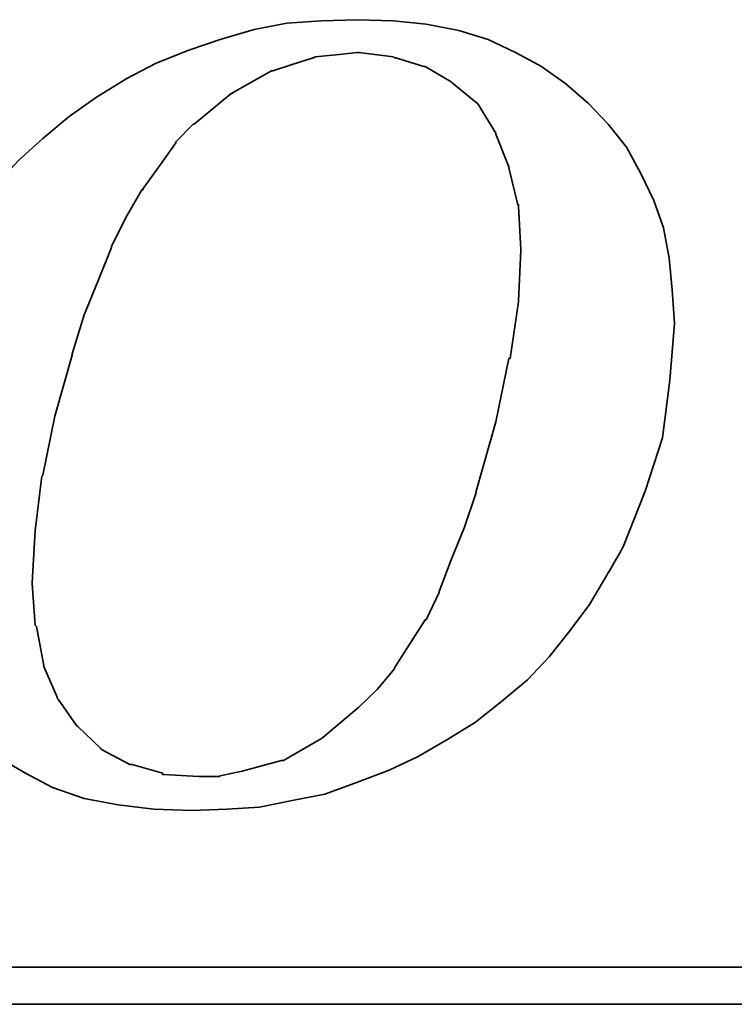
# Model space of a CAD drawing. Header units: millimetres. Extents: x 385 to 493, y 440 to 521.
# Tile 49 of 63: x 474.946 to 475.687, y 488.229 to 489.25. Entities that reach past the tile are written whole.
import ezdxf

# ---------------------------------------------------------------- set-up
doc = ezdxf.new("R2010")
doc.units = ezdxf.units.MM
doc.header["$LTSCALE"] = 0.1
doc.layers.add('layer 1', color=7, linetype='CONTINUOUS')

msp = doc.modelspace()

# ---------------------------------------------------------------- linework, layer by layer
at = {"layer": 'layer 1', "color": 0, "lineweight": 35}
for points, knots in [([(474.8796, 488.5259), (474.8796, 488.5259), (474.8998, 488.5045), (474.8998, 488.5045), (474.8998, 488.5045), (474.8998, 488.5045), (474.9247, 488.4842), (474.9247, 488.4842), (474.9247, 488.4842), (474.9247, 488.4842), (474.9517, 488.4685), (474.9517, 488.4685), (474.9517, 488.4685), (474.9517, 488.4685), (474.98, 488.4537), (474.98, 488.4537), (474.98, 488.4537), (474.98, 488.4537), (475.0127, 488.4424), (475.0127, 488.4424), (475.0127, 488.4424), (475.0127, 488.4424), (475.0478, 488.4356), (475.0478, 488.4356), (475.0478, 488.4356), (475.0478, 488.4356), (475.0851, 488.4311), (475.0851, 488.4311), (475.0851, 488.4311), (475.0851, 488.4311), (475.1245, 488.4299), (475.1245, 488.4299), (475.1245, 488.4299), (475.1245, 488.4299), (475.1607, 488.4311), (475.1607, 488.4311), (475.1607, 488.4311), (475.1607, 488.4311), (475.1945, 488.4334), (475.1945, 488.4334), (475.1945, 488.4334), (475.1945, 488.4334), (475.2284, 488.4401), (475.2284, 488.4401), (475.2284, 488.4401), (475.2284, 488.4401), (475.2623, 488.4469), (475.2623, 488.4469), (475.2623, 488.4469), (475.2623, 488.4469), (475.2962, 488.4593), (475.2962, 488.4593), (475.2962, 488.4593), (475.2962, 488.4593), (475.3289, 488.4718), (475.3289, 488.4718), (475.3289, 488.4718), (475.3289, 488.4718), (475.3584, 488.4855), (475.3584, 488.4855), (475.3584, 488.4855), (475.3584, 488.4855), (475.389, 488.5033), (475.389, 488.5033), (475.389, 488.5033), (475.389, 488.5033), (475.4184, 488.5215), (475.4184, 488.5215), (475.4184, 488.5215), (475.4184, 488.5215), (475.4454, 488.5429), (475.4454, 488.5429), (475.4454, 488.5429), (475.4454, 488.5429), (475.4724, 488.5655), (475.4724, 488.5655), (475.4724, 488.5655), (475.4724, 488.5655), (475.495, 488.5891), (475.495, 488.5891), (475.495, 488.5891), (475.495, 488.5891), (475.5165, 488.6163), (475.5165, 488.6163), (475.5165, 488.6163), (475.5165, 488.6163), (475.5368, 488.6434), (475.5368, 488.6434), (475.5368, 488.6434), (475.5368, 488.6434), (475.5549, 488.674), (475.5549, 488.674), (475.5549, 488.674), (475.5549, 488.674), (475.5718, 488.7034), (475.5718, 488.7034), (475.5718, 488.7034), (475.5718, 488.7034), (475.5946, 488.761), (475.5946, 488.761), (475.5946, 488.761), (475.5946, 488.761), (475.6126, 488.8162), (475.6126, 488.8162), (475.6126, 488.8162), (475.6126, 488.8162), (475.6203, 488.8762), (475.6203, 488.8762), (475.6203, 488.8762), (475.6203, 488.8762), (475.6249, 488.9348), (475.6249, 488.9348), (475.6249, 488.9348), (475.6249, 488.9348), (475.6226, 488.9699), (475.6226, 488.9699), (475.6226, 488.9699), (475.6226, 488.9699), (475.6193, 489.0026), (475.6193, 489.0026), (475.6193, 489.0026), (475.6193, 489.0026), (475.6137, 489.0341), (475.6137, 489.0341), (475.6137, 489.0341), (475.6137, 489.0341), (475.6034, 489.0624), (475.6034, 489.0624), (475.6034, 489.0624), (475.6034, 489.0624), (475.5899, 489.0906), (475.5899, 489.0906), (475.5899, 489.0906), (475.5899, 489.0906), (475.5751, 489.1178), (475.5751, 489.1178), (475.5751, 489.1178), (475.5751, 489.1178), (475.5561, 489.1415), (475.5561, 489.1415), (475.5561, 489.1415), (475.5561, 489.1415), (475.5357, 489.163), (475.5357, 489.163), (475.5357, 489.163), (475.5357, 489.163), (475.5121, 489.1834), (475.5121, 489.1834), (475.5121, 489.1834), (475.5121, 489.1834), (475.4871, 489.2015), (475.4871, 489.2015), (475.4871, 489.2015), (475.4871, 489.2015), (475.46, 489.2161), (475.46, 489.2161), (475.46, 489.2161), (475.46, 489.2161), (475.4318, 489.2296), (475.4318, 489.2296), (475.4318, 489.2296), (475.4318, 489.2296), (475.4014, 489.2387), (475.4014, 489.2387), (475.4014, 489.2387), (475.4014, 489.2387), (475.3674, 489.2455), (475.3674, 489.2455), (475.3674, 489.2455), (475.3674, 489.2455), (475.3335, 489.2488), (475.3335, 489.2488), (475.3335, 489.2488), (475.3335, 489.2488), (475.2962, 489.25), (475.2962, 489.25), (475.2962, 489.25), (475.2962, 489.25), (475.2589, 489.2488), (475.2589, 489.2488), (475.2589, 489.2488), (475.2589, 489.2488), (475.2229, 489.2465), (475.2229, 489.2465), (475.2229, 489.2465), (475.2229, 489.2465), (475.1889, 489.2399), (475.1889, 489.2399), (475.1889, 489.2399), (475.1889, 489.2399), (475.1539, 489.2296), (475.1539, 489.2296), (475.1539, 489.2296), (475.1539, 489.2296), (475.1212, 489.2184), (475.1212, 489.2184), (475.1212, 489.2184), (475.1212, 489.2184), (475.0874, 489.2048), (475.0874, 489.2048), (475.0874, 489.2048), (475.0874, 489.2048), (475.0568, 489.189), (475.0568, 489.189), (475.0568, 489.189), (475.0568, 489.189), (475.0253, 489.1697), (475.0253, 489.1697), (475.0253, 489.1697), (475.0253, 489.1697), (474.997, 489.1495), (474.997, 489.1495), (474.997, 489.1495), (474.997, 489.1495), (474.9698, 489.1269), (474.9698, 489.1269), (474.9698, 489.1269), (474.9698, 489.1269), (474.945, 489.1043), (474.945, 489.1043), (474.945, 489.1043), (474.945, 489.1043), (474.9224, 489.0805), (474.9224, 489.0805), (474.9224, 489.0805), (474.9224, 489.0805), (474.901, 489.0534), (474.901, 489.0534), (474.901, 489.0534), (474.901, 489.0534), (474.8817, 489.0286), (474.8817, 489.0286), (474.8817, 489.0286), (474.8817, 489.0286), (474.8659, 489.0002), (474.8659, 489.0002), (474.8659, 489.0002), (474.8659, 489.0002), (474.8525, 488.9722), (474.8525, 488.9722), (474.8525, 488.9722), (474.8525, 488.9722), (474.8276, 488.9134), (474.8276, 488.9134), (474.8276, 488.9134), (474.8276, 488.9134), (474.8106, 488.858), (474.8106, 488.858), (474.8106, 488.858), (474.8106, 488.858), (474.8017, 488.8039), (474.8017, 488.8039), (474.8017, 488.8039), (474.8017, 488.8039), (474.7972, 488.7519), (474.7972, 488.7519), (474.7972, 488.7519), (474.7972, 488.7519), (474.7993, 488.7204), (474.7993, 488.7204), (474.7993, 488.7204), (474.7993, 488.7204), (474.8028, 488.6898), (474.8028, 488.6898), (474.8028, 488.6898), (474.8028, 488.6898), (474.8038, 488.6898), (474.8038, 488.6898), (474.8038, 488.6898), (474.8038, 488.6898), (474.8085, 488.6582), (474.8085, 488.6582), (474.8085, 488.6582), (474.8085, 488.6582), (474.8186, 488.6299), (474.8186, 488.6299), (474.8186, 488.6299), (474.8186, 488.6299), (474.8299, 488.6028), (474.8299, 488.6028), (474.8299, 488.6028), (474.8299, 488.6028), (474.8433, 488.5756), (474.8433, 488.5756), (474.8433, 488.5756), (474.8433, 488.5756), (474.8603, 488.5509), (474.8603, 488.5509), (474.8603, 488.5509), (474.8603, 488.5509), (474.8796, 488.5259), (474.8796, 488.5259)], [0, 0, 0, 0, 0.013699, 0.013699, 0.013699, 0.013699, 0.027397, 0.027397, 0.027397, 0.027397, 0.041096, 0.041096, 0.041096, 0.041096, 0.054795, 0.054795, 0.054795, 0.054795, 0.068493, 0.068493, 0.068493, 0.068493, 0.082192, 0.082192, 0.082192, 0.082192, 0.09589, 0.09589, 0.09589, 0.09589, 0.109589, 0.109589, 0.109589, 0.109589, 0.123288, 0.123288, 0.123288, 0.123288, 0.136986, 0.136986, 0.136986, 0.136986, 0.150685, 0.150685, 0.150685, 0.150685, 0.164384, 0.164384, 0.164384, 0.164384, 0.178082, 0.178082, 0.178082, 0.178082, 0.191781, 0.191781, 0.191781, 0.191781, 0.205479, 0.205479, 0.205479, 0.205479, 0.219178, 0.219178, 0.219178, 0.219178, 0.232877, 0.232877, 0.232877, 0.232877, 0.246575, 0.246575, 0.246575, 0.246575, 0.260274, 0.260274, 0.260274, 0.260274, 0.273973, 0.273973, 0.273973, 0.273973, 0.287671, 0.287671, 0.287671, 0.287671, 0.30137, 0.30137, 0.30137, 0.30137, 0.315068, 0.315068, 0.315068, 0.315069, 0.328767, 0.328767, 0.328767, 0.328767, 0.342466, 0.342466, 0.342466, 0.342466, 0.356164, 0.356164, 0.356164, 0.356164, 0.369863, 0.369863, 0.369863, 0.369863, 0.383562, 0.383562, 0.383562, 0.383562, 0.39726, 0.39726, 0.39726, 0.39726, 0.410959, 0.410959, 0.410959, 0.410959, 0.424658, 0.424658, 0.424658, 0.424658, 0.438356, 0.438356, 0.438356, 0.438356, 0.452055, 0.452055, 0.452055, 0.452055, 0.465753, 0.465753, 0.465753, 0.465753, 0.479452, 0.479452, 0.479452, 0.479452, 0.493151, 0.493151, 0.493151, 0.493151, 0.506849, 0.506849, 0.506849, 0.506849, 0.520548, 0.520548, 0.520548, 0.520548, 0.534247, 0.534247, 0.534247, 0.534247, 0.547945, 0.547945, 0.547945, 0.547945, 0.561644, 0.561644, 0.561644, 0.561644, 0.575342, 0.575342, 0.575342, 0.575342, 0.589041, 0.589041, 0.589041, 0.589041, 0.60274, 0.60274, 0.60274, 0.60274, 0.616438, 0.616438, 0.616438, 0.616438, 0.630137, 0.630137, 0.630137, 0.630137, 0.643836, 0.643836, 0.643836, 0.643836, 0.657534, 0.657534, 0.657534, 0.657534, 0.671233, 0.671233, 0.671233, 0.671233, 0.684932, 0.684932, 0.684932, 0.684932, 0.69863, 0.69863, 0.69863, 0.69863, 0.712329, 0.712329, 0.712329, 0.712329, 0.726027, 0.726027, 0.726027, 0.726027, 0.739726, 0.739726, 0.739726, 0.739726, 0.753425, 0.753425, 0.753425, 0.753425, 0.767123, 0.767123, 0.767123, 0.767123, 0.780822, 0.780822, 0.780822, 0.780822, 0.794521, 0.794521, 0.794521, 0.794521, 0.808219, 0.808219, 0.808219, 0.808219, 0.821918, 0.821918, 0.821918, 0.821918, 0.835616, 0.835616, 0.835616, 0.835616, 0.849315, 0.849315, 0.849315, 0.849315, 0.863014, 0.863014, 0.863014, 0.863014, 0.876712, 0.876712, 0.876712, 0.876712, 0.890411, 0.890411, 0.890411, 0.890411, 0.90411, 0.90411, 0.90411, 0.90411, 0.917808, 0.917808, 0.917808, 0.917808, 0.931507, 0.931507, 0.931507, 0.931507, 0.945205, 0.945205, 0.945205, 0.945205, 0.958904, 0.958904, 0.958904, 0.958904, 0.972603, 0.972603, 0.972603, 0.972603, 0.986301, 0.986301, 0.986301, 0.986301, 1, 1, 1, 1]), ([(475.0003, 488.9033), (475.0003, 488.9033), (475.0127, 488.944), (475.0127, 488.944), (475.0127, 488.944), (475.0127, 488.944), (475.0274, 488.9801), (475.0274, 488.9801), (475.0274, 488.9801), (475.0274, 488.9801), (475.0409, 489.0139), (475.0409, 489.0139), (475.0409, 489.0139), (475.0409, 489.0139), (475.0409, 489.0151), (475.0409, 489.0151), (475.0409, 489.0151), (475.0409, 489.0151), (475.0568, 489.0466), (475.0568, 489.0466), (475.0568, 489.0466), (475.0568, 489.0466), (475.0726, 489.0737), (475.0726, 489.0737), (475.0726, 489.0737), (475.0726, 489.0737), (475.0738, 489.0737), (475.0738, 489.0737), (475.0738, 489.0737), (475.0738, 489.0737), (475.0738, 489.0749), (475.0738, 489.0749), (475.0738, 489.0749), (475.0738, 489.0749), (475.0918, 489.0997), (475.0918, 489.0997), (475.0918, 489.0997), (475.0918, 489.0997), (475.1077, 489.1224), (475.1077, 489.1224), (475.1077, 489.1224), (475.1077, 489.1224), (475.1077, 489.1234), (475.1077, 489.1234), (475.1077, 489.1234), (475.1077, 489.1234), (475.1257, 489.1415), (475.1257, 489.1415), (475.1257, 489.1415), (475.1257, 489.1415), (475.1269, 489.1415), (475.1269, 489.1415), (475.1269, 489.1415), (475.1269, 489.1415), (475.1653, 489.1733), (475.1653, 489.1733), (475.1653, 489.1733), (475.1653, 489.1733), (475.1665, 489.1733), (475.1665, 489.1733), (475.1665, 489.1733), (475.1665, 489.1733), (475.1665, 489.1742), (475.1665, 489.1742), (475.1665, 489.1742), (475.1665, 489.1742), (475.207, 489.1968), (475.207, 489.1968), (475.207, 489.1968), (475.207, 489.1968), (475.2083, 489.1968), (475.2083, 489.1968), (475.2083, 489.1968), (475.2083, 489.1968), (475.2284, 489.2036), (475.2284, 489.2036), (475.2284, 489.2036), (475.2284, 489.2036), (475.2501, 489.2104), (475.2501, 489.2104), (475.2501, 489.2104), (475.2501, 489.2104), (475.251, 489.2104), (475.251, 489.2104), (475.251, 489.2104), (475.251, 489.2104), (475.2522, 489.2116), (475.2522, 489.2116), (475.2522, 489.2116), (475.2522, 489.2116), (475.2736, 489.2137), (475.2736, 489.2137), (475.2736, 489.2137), (475.2736, 489.2137), (475.2962, 489.2161), (475.2962, 489.2161), (475.2962, 489.2161), (475.2962, 489.2161), (475.2974, 489.2161), (475.2974, 489.2161), (475.2974, 489.2161), (475.2974, 489.2161), (475.3335, 489.2116), (475.3335, 489.2116), (475.3335, 489.2116), (475.3335, 489.2116), (475.3346, 489.2104), (475.3346, 489.2104), (475.3346, 489.2104), (475.3346, 489.2104), (475.3358, 489.2104), (475.3358, 489.2104), (475.3358, 489.2104), (475.3358, 489.2104), (475.3651, 489.2015), (475.3651, 489.2015), (475.3651, 489.2015), (475.3651, 489.2015), (475.3662, 489.2015), (475.3662, 489.2015), (475.3662, 489.2015), (475.3662, 489.2015), (475.3933, 489.1855), (475.3933, 489.1855), (475.3933, 489.1855), (475.3933, 489.1855), (475.3945, 489.1846), (475.3945, 489.1846), (475.3945, 489.1846), (475.3945, 489.1846), (475.4193, 489.1641), (475.4193, 489.1641), (475.4193, 489.1641), (475.4193, 489.1641), (475.4205, 489.163), (475.4205, 489.163), (475.4205, 489.163), (475.4205, 489.163), (475.4217, 489.1618), (475.4217, 489.1618), (475.4217, 489.1618), (475.4217, 489.1618), (475.4398, 489.1324), (475.4398, 489.1324), (475.4398, 489.1324), (475.4398, 489.1324), (475.4398, 489.1314), (475.4398, 489.1314), (475.4398, 489.1314), (475.4398, 489.1314), (475.4532, 489.0975), (475.4532, 489.0975), (475.4532, 489.0975), (475.4532, 489.0975), (475.4532, 489.0963), (475.4532, 489.0963), (475.4532, 489.0963), (475.4532, 489.0963), (475.4624, 489.058), (475.4624, 489.058), (475.4624, 489.058), (475.4624, 489.058), (475.4633, 489.058), (475.4633, 489.058), (475.4633, 489.058), (475.4633, 489.058), (475.4633, 489.0567), (475.4633, 489.0567), (475.4633, 489.0567), (475.4633, 489.0567), (475.4657, 489.0115), (475.4657, 489.0115), (475.4657, 489.0115), (475.4657, 489.0115), (475.4657, 489.0105), (475.4657, 489.0105), (475.4657, 489.0105), (475.4657, 489.0105), (475.4633, 488.9586), (475.4633, 488.9586), (475.4633, 488.9586), (475.4633, 488.9586), (475.4633, 488.9574), (475.4633, 488.9574), (475.4633, 488.9574), (475.4633, 488.9574), (475.4544, 488.8988), (475.4544, 488.8988), (475.4544, 488.8988), (475.4544, 488.8988), (475.4532, 488.8988), (475.4532, 488.8988), (475.4532, 488.8988), (475.4532, 488.8988), (475.4398, 488.8331), (475.4398, 488.8331), (475.4398, 488.8331), (475.4398, 488.8331), (475.4193, 488.761), (475.4193, 488.761), (475.4193, 488.761), (475.4193, 488.761), (475.4193, 488.7597), (475.4193, 488.7597), (475.4193, 488.7597), (475.4193, 488.7597), (475.4071, 488.7237), (475.4071, 488.7237), (475.4071, 488.7237), (475.4071, 488.7237), (475.3933, 488.6898), (475.3933, 488.6898), (475.3933, 488.6898), (475.3933, 488.6898), (475.3809, 488.6571), (475.3809, 488.6571), (475.3809, 488.6571), (475.3809, 488.6571), (475.3809, 488.6559), (475.3809, 488.6559), (475.3809, 488.6559), (475.3809, 488.6559), (475.3674, 488.6276), (475.3674, 488.6276), (475.3674, 488.6276), (475.3674, 488.6276), (475.3662, 488.6276), (475.3662, 488.6276), (475.3662, 488.6276), (475.3662, 488.6276), (475.3506, 488.6028), (475.3506, 488.6028), (475.3506, 488.6028), (475.3506, 488.6028), (475.3346, 488.578), (475.3346, 488.578), (475.3346, 488.578), (475.3346, 488.578), (475.3346, 488.5768), (475.3346, 488.5768), (475.3346, 488.5768), (475.3346, 488.5768), (475.3167, 488.5554), (475.3167, 488.5554), (475.3167, 488.5554), (475.3167, 488.5554), (475.3155, 488.5542), (475.3155, 488.5542), (475.3155, 488.5542), (475.3155, 488.5542), (475.2974, 488.5372), (475.2974, 488.5372), (475.2974, 488.5372), (475.2974, 488.5372), (475.2602, 488.5056), (475.2602, 488.5056), (475.2602, 488.5056), (475.2602, 488.5056), (475.2589, 488.5045), (475.2589, 488.5045), (475.2589, 488.5045), (475.2589, 488.5045), (475.2195, 488.4819), (475.2195, 488.4819), (475.2195, 488.4819), (475.2195, 488.4819), (475.2183, 488.4819), (475.2183, 488.4819), (475.2183, 488.4819), (475.2183, 488.4819), (475.2172, 488.4819), (475.2172, 488.4819), (475.2172, 488.4819), (475.2172, 488.4819), (475.1766, 488.4706), (475.1766, 488.4706), (475.1766, 488.4706), (475.1766, 488.4706), (475.1539, 488.466), (475.1539, 488.466), (475.1539, 488.466), (475.1539, 488.466), (475.1527, 488.465), (475.1527, 488.465), (475.1527, 488.465), (475.1527, 488.465), (475.1517, 488.465), (475.1517, 488.465), (475.1517, 488.465), (475.1517, 488.465), (475.1313, 488.465), (475.1313, 488.465), (475.1313, 488.465), (475.1313, 488.465), (475.0952, 488.4672), (475.0952, 488.4672), (475.0952, 488.4672), (475.0952, 488.4672), (475.094, 488.4672), (475.094, 488.4672), (475.094, 488.4672), (475.094, 488.4672), (475.094, 488.4685), (475.094, 488.4685), (475.094, 488.4685), (475.094, 488.4685), (475.0625, 488.4775), (475.0625, 488.4775), (475.0625, 488.4775), (475.0625, 488.4775), (475.0613, 488.4775), (475.0613, 488.4775), (475.0613, 488.4775), (475.0613, 488.4775), (475.0601, 488.4775), (475.0601, 488.4775), (475.0601, 488.4775), (475.0601, 488.4775), (475.0308, 488.4932), (475.0308, 488.4932), (475.0308, 488.4932), (475.0308, 488.4932), (475.0296, 488.4944), (475.0296, 488.4944), (475.0296, 488.4944), (475.0296, 488.4944), (475.006, 488.517), (475.006, 488.517), (475.006, 488.517), (475.006, 488.517), (475.0048, 488.5182), (475.0048, 488.5182), (475.0048, 488.5182), (475.0048, 488.5182), (474.9857, 488.5452), (474.9857, 488.5452), (474.9857, 488.5452), (474.9857, 488.5452), (474.9846, 488.5464), (474.9846, 488.5464), (474.9846, 488.5464), (474.9846, 488.5464), (474.9846, 488.5474), (474.9846, 488.5474), (474.9846, 488.5474), (474.9846, 488.5474), (474.9709, 488.5791), (474.9709, 488.5791), (474.9709, 488.5791), (474.9709, 488.5791), (474.9709, 488.5803), (474.9709, 488.5803), (474.9709, 488.5803), (474.9709, 488.5803), (474.9631, 488.6208), (474.9631, 488.6208), (474.9631, 488.6208), (474.9631, 488.6208), (474.962, 488.622), (474.962, 488.622), (474.962, 488.622), (474.962, 488.622), (474.9587, 488.6648), (474.9587, 488.6648), (474.9587, 488.6648), (474.9587, 488.6648), (474.9587, 488.666), (474.9587, 488.666), (474.9587, 488.666), (474.9587, 488.666), (474.962, 488.7204), (474.962, 488.7204), (474.962, 488.7204), (474.962, 488.7204), (474.9687, 488.7766), (474.9687, 488.7766), (474.9687, 488.7766), (474.9687, 488.7766), (474.9698, 488.7778), (474.9698, 488.7778), (474.9698, 488.7778), (474.9698, 488.7778), (474.9823, 488.8388), (474.9823, 488.8388), (474.9823, 488.8388), (474.9823, 488.8388), (475.0003, 488.9021), (475.0003, 488.9021), (475.0003, 488.9021), (475.0003, 488.9021), (475.0003, 488.9033), (475.0003, 488.9033)], [0, 0, 0, 0, 0.010204, 0.010204, 0.010204, 0.010204, 0.020408, 0.020408, 0.020408, 0.020408, 0.030612, 0.030612, 0.030612, 0.030612, 0.040816, 0.040816, 0.040816, 0.040816, 0.05102, 0.05102, 0.05102, 0.05102, 0.061224, 0.061224, 0.061224, 0.061224, 0.071429, 0.071429, 0.071429, 0.071429, 0.081633, 0.081633, 0.081633, 0.081633, 0.091837, 0.091837, 0.091837, 0.091837, 0.102041, 0.102041, 0.102041, 0.102041, 0.112245, 0.112245, 0.112245, 0.112245, 0.122449, 0.122449, 0.122449, 0.122449, 0.132653, 0.132653, 0.132653, 0.132653, 0.142857, 0.142857, 0.142857, 0.142857, 0.153061, 0.153061, 0.153061, 0.153061, 0.163265, 0.163265, 0.163265, 0.163265, 0.173469, 0.173469, 0.173469, 0.173469, 0.183673, 0.183673, 0.183673, 0.183673, 0.193878, 0.193878, 0.193878, 0.193878, 0.204082, 0.204082, 0.204082, 0.204082, 0.214286, 0.214286, 0.214286, 0.214286, 0.22449, 0.22449, 0.22449, 0.22449, 0.234694, 0.234694, 0.234694, 0.234694, 0.244898, 0.244898, 0.244898, 0.244898, 0.255102, 0.255102, 0.255102, 0.255102, 0.265306, 0.265306, 0.265306, 0.265306, 0.27551, 0.27551, 0.27551, 0.27551, 0.285714, 0.285714, 0.285714, 0.285714, 0.295918, 0.295918, 0.295918, 0.295918, 0.306122, 0.306122, 0.306122, 0.306122, 0.316327, 0.316327, 0.316327, 0.316327, 0.326531, 0.326531, 0.326531, 0.326531, 0.336735, 0.336735, 0.336735, 0.336735, 0.346939, 0.346939, 0.346939, 0.346939, 0.357143, 0.357143, 0.357143, 0.357143, 0.367347, 0.367347, 0.367347, 0.367347, 0.377551, 0.377551, 0.377551, 0.377551, 0.387755, 0.387755, 0.387755, 0.387755, 0.397959, 0.397959, 0.397959, 0.397959, 0.408163, 0.408163, 0.408163, 0.408163, 0.418367, 0.418367, 0.418367, 0.418367, 0.428571, 0.428571, 0.428571, 0.428571, 0.438776, 0.438776, 0.438776, 0.438776, 0.44898, 0.44898, 0.44898, 0.44898, 0.459184, 0.459184, 0.459184, 0.459184, 0.469388, 0.469388, 0.469388, 0.469388, 0.479592, 0.479592, 0.479592, 0.479592, 0.489796, 0.489796, 0.489796, 0.489796, 0.5, 0.5, 0.5, 0.5, 0.510204, 0.510204, 0.510204, 0.510204, 0.520408, 0.520408, 0.520408, 0.520408, 0.530612, 0.530612, 0.530612, 0.530612, 0.540816, 0.540816, 0.540816, 0.540816, 0.55102, 0.55102, 0.55102, 0.55102, 0.561224, 0.561224, 0.561224, 0.561224, 0.571429, 0.571429, 0.571429, 0.571429, 0.581633, 0.581633, 0.581633, 0.581633, 0.591837, 0.591837, 0.591837, 0.591837, 0.602041, 0.602041, 0.602041, 0.602041, 0.612245, 0.612245, 0.612245, 0.612245, 0.622449, 0.622449, 0.622449, 0.622449, 0.632653, 0.632653, 0.632653, 0.632653, 0.642857, 0.642857, 0.642857, 0.642857, 0.653061, 0.653061, 0.653061, 0.653061, 0.663265, 0.663265, 0.663265, 0.663265, 0.673469, 0.673469, 0.673469, 0.673469, 0.683673, 0.683673, 0.683673, 0.683673, 0.693878, 0.693878, 0.693878, 0.693878, 0.704082, 0.704082, 0.704082, 0.704082, 0.714286, 0.714286, 0.714286, 0.714286, 0.72449, 0.72449, 0.72449, 0.72449, 0.734694, 0.734694, 0.734694, 0.734694, 0.744898, 0.744898, 0.744898, 0.744898, 0.755102, 0.755102, 0.755102, 0.755102, 0.765306, 0.765306, 0.765306, 0.765306, 0.77551, 0.77551, 0.77551, 0.77551, 0.785714, 0.785714, 0.785714, 0.785714, 0.795918, 0.795918, 0.795918, 0.795918, 0.806122, 0.806122, 0.806122, 0.806122, 0.816327, 0.816327, 0.816327, 0.816327, 0.826531, 0.826531, 0.826531, 0.826531, 0.836735, 0.836735, 0.836735, 0.836735, 0.846939, 0.846939, 0.846939, 0.846939, 0.857143, 0.857143, 0.857143, 0.857143, 0.867347, 0.867347, 0.867347, 0.867347, 0.877551, 0.877551, 0.877551, 0.877551, 0.887755, 0.887755, 0.887755, 0.887755, 0.897959, 0.897959, 0.897959, 0.897959, 0.908163, 0.908163, 0.908163, 0.908163, 0.918367, 0.918367, 0.918367, 0.918367, 0.928571, 0.928571, 0.928571, 0.928571, 0.938776, 0.938776, 0.938776, 0.938776, 0.94898, 0.94898, 0.94898, 0.94898, 0.959184, 0.959184, 0.959184, 0.959184, 0.969388, 0.969388, 0.969388, 0.969388, 0.979592, 0.979592, 0.979592, 0.979592, 0.989796, 0.989796, 0.989796, 0.989796, 1, 1, 1, 1]), ([(478.9872, 488.4085), (478.9872, 488.4085), (478.9872, 488.2763), (478.9872, 488.2763), (478.9872, 488.2763), (478.9872, 488.2763), (478.9872, 488.2673), (478.9872, 488.2673), (478.9872, 488.2673), (478.9872, 488.2673), (478.9781, 488.2673), (478.9781, 488.2673), (478.9781, 488.2673), (478.9781, 488.2673), (471.2554, 488.2673), (471.2554, 488.2673), (471.2554, 488.2673), (471.2554, 488.2673), (471.2554, 488.2289), (471.2554, 488.2289), (471.2554, 488.2289), (471.2554, 488.2289), (479.3159, 488.2289), (479.3159, 488.2289), (479.3159, 488.2289), (479.3159, 488.2289), (478.9872, 488.4085), (478.9872, 488.4085)], [0, 0, 0, 0, 0.142857, 0.142857, 0.142857, 0.142857, 0.285714, 0.285714, 0.285714, 0.285714, 0.428571, 0.428571, 0.428571, 0.428571, 0.571429, 0.571429, 0.571429, 0.571429, 0.714286, 0.714286, 0.714286, 0.714286, 0.857143, 0.857143, 0.857143, 0.857143, 1, 1, 1, 1])]:
    msp.add_open_spline(points, degree=3, knots=knots, dxfattribs=at)

doc.saveas('drawing.dxf')
